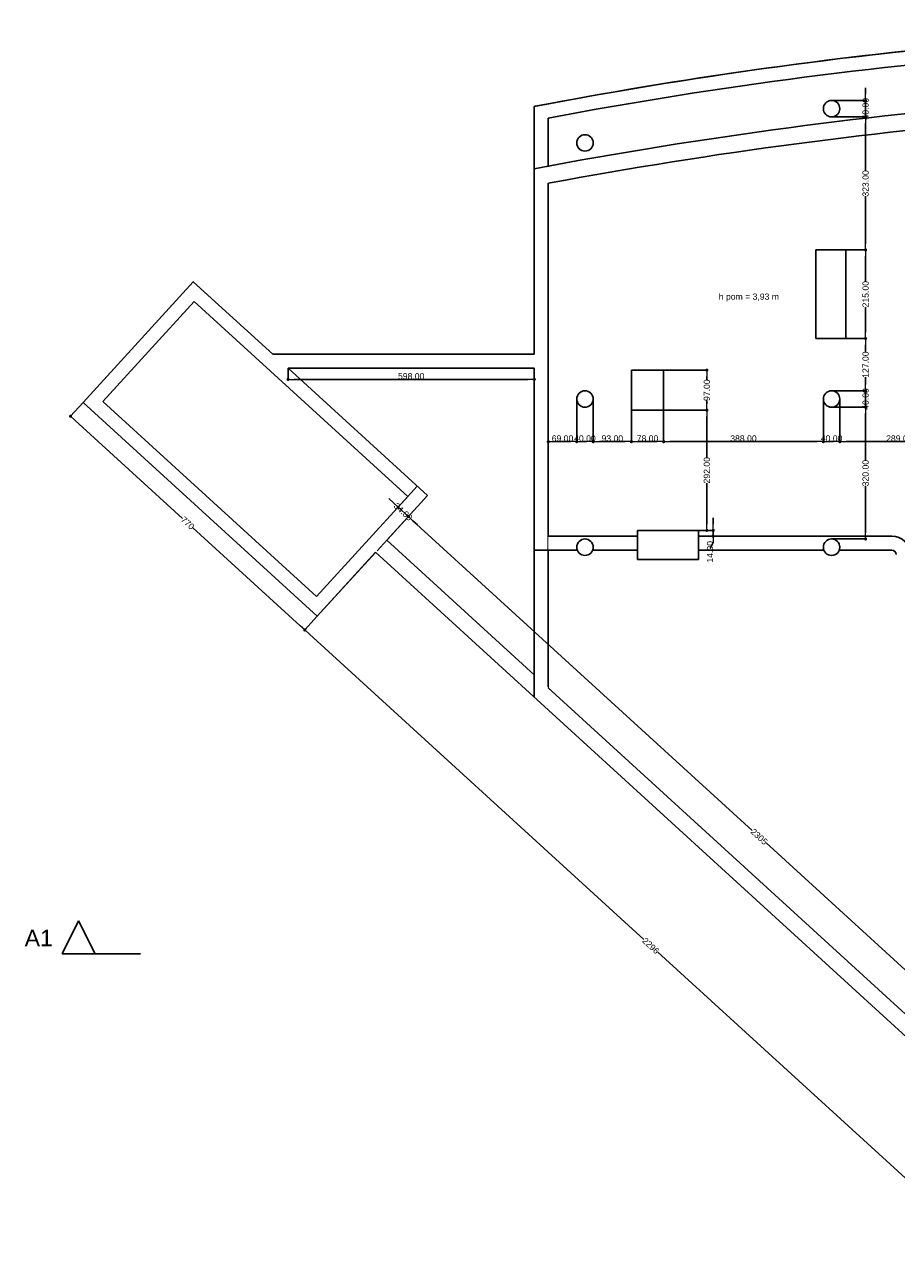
# Model space of a CAD drawing. Header units: millimetres. Extents: x -166872 to -65719, y 14266 to 44345.
# Tile 1 of 65: x -166872 to -145708, y 14266 to 44345. Entities that reach past the tile are written whole.
import ezdxf

# ---------------------------------------------------------------- set-up
doc = ezdxf.new("R2010")
doc.units = ezdxf.units.MM
doc.header["$MEASUREMENT"] = 0
doc.linetypes.add('Wipeout_Contour', pattern=[1000, 0, -1000])
for name, color, linetype in [('Płaszczyzna odcinająca', 7, 'Continuous'), ('Strop', 7, 'Continuous'), ('Słup', 7, 'Continuous'), ('Tekst', 7, 'Continuous'), ('Wymiary', 63, 'Continuous'), ('Ściana', 7, 'Continuous')]:
    doc.layers.add(name, color=color, linetype=linetype)
doc.styles.add('Arial', font='txt')
doc.styles.add('Times new roman', font='txt')
doc.dimstyles.new('GENERATED_STYLE__1', dxfattribs={"dimtxt": 150, "dimasz": 152, "dimexe": 0.18, "dimexo": 0, "dimgap": 0.09, "dimtad": 1, "dimtih": 1, "dimtoh": 1, "dimlfac": 0.1, "dimzin": 0, "dimdsep": 46, "dimtxsty": 'Arial', "dimblk": 'ARROWHEAD_11', "dimblk1": 'ARROWHEAD_11', "dimblk2": 'ARROWHEAD_11', "dimcen": 0.09, "dimclrd": 114, "dimclre": 114, "dimclrt": 114, "dimazin": 0, "dimtfac": 1, "dimtdec": 4, "dimtmove": 0, "dimatfit": 3, "dimfxl": 1, "dimtolj": 1, "dimtzin": 0, "dimarcsym": 0})
doc.dimstyles.new('GENERATED_STYLE__2', dxfattribs={"dimtxt": 150, "dimasz": 152, "dimexe": 0.18, "dimexo": 0, "dimgap": 0.09, "dimtad": 1, "dimlfac": 0.1, "dimzin": 0, "dimdsep": 46, "dimtxsty": 'Arial', "dimblk": 'ARROWHEAD_11', "dimblk1": 'ARROWHEAD_11', "dimblk2": 'ARROWHEAD_11', "dimcen": 0.09, "dimclrd": 114, "dimclre": 114, "dimclrt": 114, "dimazin": 0, "dimtfac": 1, "dimtdec": 4, "dimtmove": 0, "dimatfit": 3, "dimfxl": 1, "dimtolj": 1, "dimtzin": 0, "dimarcsym": 0})

# ---------------------------------------------------------------- blocks, each defined once
blk = doc.blocks.new('ARROWHEAD_11')
at = {"color": 0, "linetype": 'Continuous', "lineweight": 0}
blk.add_line((0, 0), (-1, 0), dxfattribs=at)
at = {"color": 0, "linetype": 'Continuous', "lineweight": 0, "const_width": 0.25, "flags": 128}
blk.add_lwpolyline([(-0.125, 0, 1), (0.125, 0, 1)], format="xyb", close=True, dxfattribs=at)
blk = doc.blocks.new('*D6207')
at = {"layer": 'Defpoints', "color": 0}
for p in [(-153468, 35256), (-153468, 34220), (-154158, 31925)]:
    blk.add_point(p, dxfattribs=at)
at = {"layer": 'Wymiary', "color": 114, "lineweight": -2}
for p, q in [((-153468, 35256), (-153468, 34220)), ((-154158, 31925), (-154158, 34220)), ((-154006, 34220), (-153620, 34220))]:
    blk.add_line(p, q, dxfattribs=at)
at = {"layer": 'Wymiary', "color": 114, "lineweight": -2, "xscale": 152, "yscale": 152, "zscale": 152, "rotation": 180}
blk.add_blockref('ARROWHEAD_11', (-154158, 34220), dxfattribs=at)
at = {"layer": 'Wymiary', "color": 114, "lineweight": -2, "xscale": 152, "yscale": 152, "zscale": 152}
blk.add_blockref('ARROWHEAD_11', (-153468, 34220), dxfattribs=at)
at = {"layer": 'Wymiary', "color": 114, "lineweight": 13, "insert": (-153813, 34297), "char_height": 150, "attachment_point": 5, "style": 'Arial'}
blk.add_mtext('\\A1;69.00', dxfattribs=at)
blk = doc.blocks.new('*D6208')
at = {"layer": 'Defpoints', "color": 0}
for p in [(-153468, 35256), (-153068, 35256), (-153068, 34220)]:
    blk.add_point(p, dxfattribs=at)
at = {"layer": 'Wymiary', "color": 114, "lineweight": -2}
for p, q in [((-153468, 35256), (-153468, 34220)), ((-153068, 35256), (-153068, 34220)), ((-153316, 34220), (-153220, 34220))]:
    blk.add_line(p, q, dxfattribs=at)
at = {"layer": 'Wymiary', "color": 114, "lineweight": -2, "xscale": 152, "yscale": 152, "zscale": 152, "rotation": 180}
blk.add_blockref('ARROWHEAD_11', (-153468, 34220), dxfattribs=at)
at = {"layer": 'Wymiary', "color": 114, "lineweight": -2, "xscale": 152, "yscale": 152, "zscale": 152}
blk.add_blockref('ARROWHEAD_11', (-153068, 34220), dxfattribs=at)
at = {"layer": 'Wymiary', "color": 114, "lineweight": 13, "insert": (-153268, 34297), "char_height": 150, "attachment_point": 5, "style": 'Arial'}
blk.add_mtext('\\A1;40.00', dxfattribs=at)
blk = doc.blocks.new('*D6209')
at = {"layer": 'Defpoints', "color": 0}
for p in [(-153068, 35256), (-152138, 34985), (-152138, 34220)]:
    blk.add_point(p, dxfattribs=at)
at = {"layer": 'Wymiary', "color": 114, "lineweight": -2}
for p, q in [((-153068, 35256), (-153068, 34220)), ((-152138, 34985), (-152138, 34220)), ((-152916, 34220), (-152290, 34220))]:
    blk.add_line(p, q, dxfattribs=at)
at = {"layer": 'Wymiary', "color": 114, "lineweight": -2, "xscale": 152, "yscale": 152, "zscale": 152, "rotation": 180}
blk.add_blockref('ARROWHEAD_11', (-153068, 34220), dxfattribs=at)
at = {"layer": 'Wymiary', "color": 114, "lineweight": -2, "xscale": 152, "yscale": 152, "zscale": 152}
blk.add_blockref('ARROWHEAD_11', (-152138, 34220), dxfattribs=at)
at = {"layer": 'Wymiary', "color": 114, "lineweight": 13, "insert": (-152603, 34297), "char_height": 150, "attachment_point": 5, "style": 'Arial'}
blk.add_mtext('\\A1;93.00', dxfattribs=at)
blk = doc.blocks.new('*D6210')
at = {"layer": 'Defpoints', "color": 0}
for p in [(-152138, 34985), (-151358, 34985), (-151358, 34220)]:
    blk.add_point(p, dxfattribs=at)
at = {"layer": 'Wymiary', "color": 114, "lineweight": -2}
for p, q in [((-152138, 34985), (-152138, 34220)), ((-151358, 34985), (-151358, 34220)), ((-151986, 34220), (-151510, 34220))]:
    blk.add_line(p, q, dxfattribs=at)
at = {"layer": 'Wymiary', "color": 114, "lineweight": -2, "xscale": 152, "yscale": 152, "zscale": 152, "rotation": 180}
blk.add_blockref('ARROWHEAD_11', (-152138, 34220), dxfattribs=at)
at = {"layer": 'Wymiary', "color": 114, "lineweight": -2, "xscale": 152, "yscale": 152, "zscale": 152}
blk.add_blockref('ARROWHEAD_11', (-151358, 34220), dxfattribs=at)
at = {"layer": 'Wymiary', "color": 114, "lineweight": 13, "insert": (-151748, 34297), "char_height": 150, "attachment_point": 5, "style": 'Arial'}
blk.add_mtext('\\A1;78.00', dxfattribs=at)
blk = doc.blocks.new('*D6211')
at = {"layer": 'Defpoints', "color": 0}
for p in [(-147478, 35256), (-151358, 34985), (-147478, 34220)]:
    blk.add_point(p, dxfattribs=at)
at = {"layer": 'Wymiary', "color": 114, "lineweight": -2}
for p, q in [((-147478, 35256), (-147478, 34220)), ((-151358, 34985), (-151358, 34220)), ((-151206, 34220), (-147630, 34220))]:
    blk.add_line(p, q, dxfattribs=at)
at = {"layer": 'Wymiary', "color": 114, "lineweight": -2, "xscale": 152, "yscale": 152, "zscale": 152, "rotation": 180}
blk.add_blockref('ARROWHEAD_11', (-151358, 34220), dxfattribs=at)
at = {"layer": 'Wymiary', "color": 114, "lineweight": -2, "xscale": 152, "yscale": 152, "zscale": 152}
blk.add_blockref('ARROWHEAD_11', (-147478, 34220), dxfattribs=at)
at = {"layer": 'Wymiary', "color": 114, "lineweight": 13, "insert": (-149418, 34297), "char_height": 150, "attachment_point": 5, "style": 'Arial'}
blk.add_mtext('\\A1;388.00', dxfattribs=at)
blk = doc.blocks.new('*D6212')
at = {"layer": 'Defpoints', "color": 0}
for p in [(-147478, 35256), (-147078, 35256), (-147078, 34220)]:
    blk.add_point(p, dxfattribs=at)
at = {"layer": 'Wymiary', "color": 114, "lineweight": -2}
for p, q in [((-147478, 35256), (-147478, 34220)), ((-147078, 35256), (-147078, 34220)), ((-147326, 34220), (-147230, 34220))]:
    blk.add_line(p, q, dxfattribs=at)
at = {"layer": 'Wymiary', "color": 114, "lineweight": -2, "xscale": 152, "yscale": 152, "zscale": 152, "rotation": 180}
blk.add_blockref('ARROWHEAD_11', (-147478, 34220), dxfattribs=at)
at = {"layer": 'Wymiary', "color": 114, "lineweight": -2, "xscale": 152, "yscale": 152, "zscale": 152}
blk.add_blockref('ARROWHEAD_11', (-147078, 34220), dxfattribs=at)
at = {"layer": 'Wymiary', "color": 114, "lineweight": 13, "insert": (-147278, 34297), "char_height": 150, "attachment_point": 5, "style": 'Arial'}
blk.add_mtext('\\A1;40.00', dxfattribs=at)
blk = doc.blocks.new('*D6213')
at = {"layer": 'Defpoints', "color": 0}
for p in [(-147078, 35256), (-144188, 34220), (-144188, 31609)]:
    blk.add_point(p, dxfattribs=at)
at = {"layer": 'Wymiary', "color": 114, "lineweight": -2}
for p, q in [((-147078, 35256), (-147078, 34220)), ((-146926, 34220), (-144340, 34220)), ((-144188, 31609), (-144188, 34220))]:
    blk.add_line(p, q, dxfattribs=at)
at = {"layer": 'Wymiary', "color": 114, "lineweight": -2, "xscale": 152, "yscale": 152, "zscale": 152, "rotation": 180}
blk.add_blockref('ARROWHEAD_11', (-147078, 34220), dxfattribs=at)
at = {"layer": 'Wymiary', "color": 114, "lineweight": -2, "xscale": 152, "yscale": 152, "zscale": 152}
blk.add_blockref('ARROWHEAD_11', (-144188, 34220), dxfattribs=at)
at = {"layer": 'Wymiary', "color": 114, "lineweight": 13, "insert": (-145633, 34297), "char_height": 150, "attachment_point": 5, "style": 'Arial'}
blk.add_mtext('\\A1;289.00', dxfattribs=at)
blk = doc.blocks.new('*D6214')
at = {"layer": 'Defpoints', "color": 0}
for p in [(-147278, 35056), (-146452, 35056), (-147278, 31856)]:
    blk.add_point(p, dxfattribs=at)
at = {"layer": 'Wymiary', "color": 114, "lineweight": -2}
for p, q in [((-147278, 35056), (-146452, 35056)), ((-146452, 34904), (-146452, 33767)), ((-146452, 32008), (-146452, 33145)), ((-147278, 31856), (-146452, 31856))]:
    blk.add_line(p, q, dxfattribs=at)
at = {"layer": 'Wymiary', "color": 114, "lineweight": -2, "xscale": 152, "yscale": 152, "zscale": 152}
for p, rotation in [((-146452, 35056), 90), ((-146452, 31856), 270)]:
    blk.add_blockref('ARROWHEAD_11', p, dxfattribs=dict(at, rotation=rotation))
at = {"layer": 'Wymiary', "color": 114, "lineweight": 13, "insert": (-146452, 33456), "char_height": 150, "attachment_point": 5, "rotation": 90, "style": 'Arial'}
blk.add_mtext('\\A1;320.00', dxfattribs=at)
blk = doc.blocks.new('*D6215')
at = {"layer": 'Defpoints', "color": 0}
for p in [(-147278, 35456), (-146452, 35456), (-147278, 35056)]:
    blk.add_point(p, dxfattribs=at)
at = {"layer": 'Wymiary', "color": 114, "lineweight": -2}
for p, q in [((-146452, 35608), (-146452, 35760)), ((-147278, 35456), (-146452, 35456)), ((-146452, 35056), (-146452, 35456)), ((-147278, 35056), (-146452, 35056)), ((-146452, 34904), (-146452, 34752))]:
    blk.add_line(p, q, dxfattribs=at)
at = {"layer": 'Wymiary', "color": 114, "lineweight": -2, "xscale": 152, "yscale": 152, "zscale": 152}
for p, rotation in [((-146452, 35456), 270), ((-146452, 35056), 90)]:
    blk.add_blockref('ARROWHEAD_11', p, dxfattribs=dict(at, rotation=rotation))
at = {"layer": 'Wymiary', "color": 114, "lineweight": 13, "insert": (-146452, 35256), "char_height": 150, "attachment_point": 5, "rotation": 90, "style": 'Arial'}
blk.add_mtext('\\A1;40.00', dxfattribs=at)
blk = doc.blocks.new('*D6216')
at = {"layer": 'Defpoints', "color": 0}
for p in [(-146928, 36726), (-146452, 36726), (-147278, 35456)]:
    blk.add_point(p, dxfattribs=at)
at = {"layer": 'Wymiary', "color": 114, "lineweight": -2}
for p, q in [((-146928, 36726), (-146452, 36726)), ((-146452, 36574), (-146452, 36395)), ((-146452, 35608), (-146452, 35787)), ((-147278, 35456), (-146452, 35456))]:
    blk.add_line(p, q, dxfattribs=at)
at = {"layer": 'Wymiary', "color": 114, "lineweight": -2, "xscale": 152, "yscale": 152, "zscale": 152}
for p, rotation in [((-146452, 36726), 90), ((-146452, 35456), 270)]:
    blk.add_blockref('ARROWHEAD_11', p, dxfattribs=dict(at, rotation=rotation))
at = {"layer": 'Wymiary', "color": 114, "lineweight": 13, "insert": (-146452, 36091), "char_height": 150, "attachment_point": 5, "rotation": 90, "style": 'Arial'}
blk.add_mtext('\\A1;127.00', dxfattribs=at)
blk = doc.blocks.new('*D6217')
at = {"layer": 'Defpoints', "color": 0}
for p in [(-146928, 38876), (-146452, 38876), (-146928, 36726)]:
    blk.add_point(p, dxfattribs=at)
at = {"layer": 'Wymiary', "color": 114, "lineweight": -2}
for p, q in [((-146928, 38876), (-146452, 38876)), ((-146452, 38724), (-146452, 38113)), ((-146452, 36878), (-146452, 37488)), ((-146928, 36726), (-146452, 36726))]:
    blk.add_line(p, q, dxfattribs=at)
at = {"layer": 'Wymiary', "color": 114, "lineweight": -2, "xscale": 152, "yscale": 152, "zscale": 152}
for p, rotation in [((-146452, 38876), 90), ((-146452, 36726), 270)]:
    blk.add_blockref('ARROWHEAD_11', p, dxfattribs=dict(at, rotation=rotation))
at = {"layer": 'Wymiary', "color": 114, "lineweight": 13, "insert": (-146452, 37801), "char_height": 150, "attachment_point": 5, "rotation": 90, "style": 'Arial'}
blk.add_mtext('\\A1;215.00', dxfattribs=at)
blk = doc.blocks.new('*D6218')
at = {"layer": 'Defpoints', "color": 0}
for p in [(-147278, 42106), (-146452, 42106), (-146928, 38876)]:
    blk.add_point(p, dxfattribs=at)
at = {"layer": 'Wymiary', "color": 114, "lineweight": -2}
for p, q in [((-147278, 42106), (-146452, 42106)), ((-146452, 41954), (-146452, 40802)), ((-146452, 39028), (-146452, 40180)), ((-146928, 38876), (-146452, 38876))]:
    blk.add_line(p, q, dxfattribs=at)
at = {"layer": 'Wymiary', "color": 114, "lineweight": -2, "xscale": 152, "yscale": 152, "zscale": 152}
for p, rotation in [((-146452, 42106), 90), ((-146452, 38876), 270)]:
    blk.add_blockref('ARROWHEAD_11', p, dxfattribs=dict(at, rotation=rotation))
at = {"layer": 'Wymiary', "color": 114, "lineweight": 13, "insert": (-146452, 40491), "char_height": 150, "attachment_point": 5, "rotation": 90, "style": 'Arial'}
blk.add_mtext('\\A1;323.00', dxfattribs=at)
blk = doc.blocks.new('*D6219')
at = {"layer": 'Defpoints', "color": 0}
for p in [(-147278, 42506), (-146452, 42506), (-147278, 42106)]:
    blk.add_point(p, dxfattribs=at)
at = {"layer": 'Wymiary', "color": 114, "lineweight": -2}
for p, q in [((-146452, 42658), (-146452, 42810)), ((-147278, 42506), (-146452, 42506)), ((-146452, 42106), (-146452, 42506)), ((-147278, 42106), (-146452, 42106)), ((-146452, 41954), (-146452, 41802))]:
    blk.add_line(p, q, dxfattribs=at)
at = {"layer": 'Wymiary', "color": 114, "lineweight": -2, "xscale": 152, "yscale": 152, "zscale": 152}
for p, rotation in [((-146452, 42506), 270), ((-146452, 42106), 90)]:
    blk.add_blockref('ARROWHEAD_11', p, dxfattribs=dict(at, rotation=rotation))
at = {"layer": 'Wymiary', "color": 114, "lineweight": 13, "insert": (-146452, 42306), "char_height": 150, "attachment_point": 5, "rotation": 90, "style": 'Arial'}
blk.add_mtext('\\A1;40.00', dxfattribs=at)
blk = doc.blocks.new('*D6220')
at = {"layer": 'Defpoints', "color": 0}
for p in [(-150508, 32065), (-150153, 32065), (-149988, 31925)]:
    blk.add_point(p, dxfattribs=at)
at = {"layer": 'Wymiary', "color": 114, "lineweight": -2}
for p, q in [((-150153, 32217), (-150153, 32369)), ((-150508, 32065), (-150153, 32065)), ((-150153, 31925), (-150153, 32065)), ((-149988, 31925), (-150153, 31925)), ((-150153, 31773), (-150230, 31621))]:
    blk.add_line(p, q, dxfattribs=at)
at = {"layer": 'Wymiary', "color": 114, "lineweight": -2, "xscale": 152, "yscale": 152, "zscale": 152}
for p, rotation in [((-150153, 32065), 270), ((-150153, 31925), 90)]:
    blk.add_blockref('ARROWHEAD_11', p, dxfattribs=dict(at, rotation=rotation))
at = {"layer": 'Wymiary', "color": 114, "lineweight": 13, "insert": (-150230, 31544), "char_height": 150, "attachment_point": 5, "rotation": 90, "style": 'Arial'}
blk.add_mtext('\\A1;14.00', dxfattribs=at)
blk = doc.blocks.new('*D6221')
at = {"layer": 'Defpoints', "color": 0}
for p in [(-151358, 34985), (-150307, 34985), (-150508, 32065)]:
    blk.add_point(p, dxfattribs=at)
at = {"layer": 'Wymiary', "color": 114, "lineweight": -2}
for p, q in [((-151358, 34985), (-150306, 34985)), ((-150307, 34833), (-150307, 33838)), ((-150307, 32217), (-150307, 33213)), ((-150508, 32065), (-150306, 32065))]:
    blk.add_line(p, q, dxfattribs=at)
at = {"layer": 'Wymiary', "color": 114, "lineweight": -2, "xscale": 152, "yscale": 152, "zscale": 152}
for p, rotation in [((-150307, 34985), 90), ((-150307, 32065), 270)]:
    blk.add_blockref('ARROWHEAD_11', p, dxfattribs=dict(at, rotation=rotation))
at = {"layer": 'Wymiary', "color": 114, "lineweight": 13, "insert": (-150307, 33525), "char_height": 150, "attachment_point": 5, "rotation": 90, "style": 'Arial'}
blk.add_mtext('\\A1;292.00', dxfattribs=at)
blk = doc.blocks.new('*D6222')
at = {"layer": 'Defpoints', "color": 0}
for p in [(-151358, 35955), (-150307, 35955), (-151358, 34985)]:
    blk.add_point(p, dxfattribs=at)
at = {"layer": 'Wymiary', "color": 114, "lineweight": -2}
for p, q in [((-151358, 35955), (-150306, 35955)), ((-150307, 35803), (-150307, 35723)), ((-150307, 35137), (-150307, 35217)), ((-151358, 34985), (-150306, 34985))]:
    blk.add_line(p, q, dxfattribs=at)
at = {"layer": 'Wymiary', "color": 114, "lineweight": -2, "xscale": 152, "yscale": 152, "zscale": 152}
for p, rotation in [((-150307, 35955), 90), ((-150307, 34985), 270)]:
    blk.add_blockref('ARROWHEAD_11', p, dxfattribs=dict(at, rotation=rotation))
at = {"layer": 'Wymiary', "color": 114, "lineweight": 13, "insert": (-150307, 35470), "char_height": 150, "attachment_point": 5, "rotation": 90, "style": 'Arial'}
blk.add_mtext('\\A1;97.00', dxfattribs=at)
blk = doc.blocks.new('*D6289')
at = {"layer": 'Defpoints', "color": 0}
for p in [(-160478, 36001), (-154498, 36001), (-154498, 35732)]:
    blk.add_point(p, dxfattribs=at)
at = {"layer": 'Wymiary', "color": 114, "lineweight": -2}
for p, q in [((-160478, 36001), (-160478, 35732)), ((-154498, 36001), (-154498, 35732)), ((-160326, 35732), (-154650, 35732))]:
    blk.add_line(p, q, dxfattribs=at)
at = {"layer": 'Wymiary', "color": 114, "lineweight": -2, "xscale": 152, "yscale": 152, "zscale": 152, "rotation": 180}
blk.add_blockref('ARROWHEAD_11', (-160478, 35732), dxfattribs=at)
at = {"layer": 'Wymiary', "color": 114, "lineweight": -2, "xscale": 152, "yscale": 152, "zscale": 152}
blk.add_blockref('ARROWHEAD_11', (-154498, 35732), dxfattribs=at)
at = {"layer": 'Wymiary', "color": 114, "lineweight": 13, "insert": (-157488, 35809), "char_height": 150, "attachment_point": 5, "style": 'Arial'}
blk.add_mtext('\\A1;598.00', dxfattribs=at)
blk = doc.blocks.new('*D6290')
at = {"layer": 'Defpoints', "color": 0}
for p in [(-157344, 33140), (-157557, 32402), (-158316, 31570)]:
    blk.add_point(p, dxfattribs=at)
at = {"layer": 'Wymiary', "color": 114, "lineweight": -2}
for p, q in [((-157344, 33140), (-157808, 32631)), ((-157921, 32734), (-158033, 32836)), ((-157808, 32631), (-157557, 32402)), ((-158316, 31570), (-157557, 32402)), ((-157445, 32299), (-157333, 32197))]:
    blk.add_line(p, q, dxfattribs=at)
at = {"layer": 'Wymiary', "color": 114, "lineweight": -2, "xscale": 152, "yscale": 152, "zscale": 152}
for p, rotation in [((-157808, 32631), 317.6132114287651), ((-157557, 32402), 137.6132114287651)]:
    blk.add_blockref('ARROWHEAD_11', p, dxfattribs=dict(at, rotation=rotation))
at = {"layer": 'Wymiary', "color": 114, "lineweight": 13, "insert": (-157683, 32516), "char_height": 150, "attachment_point": 5, "rotation": 317.6132, "style": 'Arial'}
blk.add_mtext('\\A1;34.00', dxfattribs=at)
blk = doc.blocks.new('*D6291')
at = {"layer": 'Defpoints', "color": 0}
for p in [(-158316, 31570), (-140517, 16850), (-141048, 16268)]:
    blk.add_point(p, dxfattribs=at)
at = {"layer": 'Wymiary', "color": 114, "lineweight": -2}
for p, q in [((-158316, 31570), (-157557, 32402)), ((-157445, 32299), (-149204, 24778)), ((-140630, 16952), (-148870, 24473)), ((-141048, 16268), (-140517, 16850))]:
    blk.add_line(p, q, dxfattribs=at)
at = {"layer": 'Wymiary', "color": 114, "lineweight": -2, "xscale": 152, "yscale": 152, "zscale": 152}
for p, rotation in [((-157557, 32402), 137.6132114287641), ((-140517, 16850), 317.6132114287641)]:
    blk.add_blockref('ARROWHEAD_11', p, dxfattribs=dict(at, rotation=rotation))
at = {"layer": 'Wymiary', "color": 114, "lineweight": 13, "insert": (-149037, 24626), "char_height": 150, "attachment_point": 5, "rotation": 317.6132, "style": 'Arial'}
blk.add_mtext('\\A1;2305', dxfattribs=at)
blk = doc.blocks.new('*D6292')
at = {"layer": 'Defpoints', "color": 0}
for p in [(-165456, 35169), (-159769, 29979), (-160072, 29646)]:
    blk.add_point(p, dxfattribs=at)
at = {"layer": 'Wymiary', "color": 114, "lineweight": -2}
for p, q in [((-165456, 35169), (-165760, 34836)), ((-165647, 34734), (-163038, 32352)), ((-160185, 29748), (-162794, 32130)), ((-159769, 29979), (-160073, 29646))]:
    blk.add_line(p, q, dxfattribs=at)
at = {"layer": 'Wymiary', "color": 114, "lineweight": -2, "xscale": 152, "yscale": 152, "zscale": 152}
for p, rotation in [((-165760, 34837), 137.6132114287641), ((-160072, 29646), 317.6132114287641)]:
    blk.add_blockref('ARROWHEAD_11', p, dxfattribs=dict(at, rotation=rotation))
at = {"layer": 'Wymiary', "color": 114, "lineweight": 13, "insert": (-162916, 32241), "char_height": 150, "attachment_point": 5, "rotation": 317.6132, "style": 'Arial'}
blk.add_mtext('\\A1;770', dxfattribs=at)
blk = doc.blocks.new('*D6293')
at = {"layer": 'Defpoints', "color": 0}
for p in [(-159769, 29979), (-141548, 16183), (-143263, 14304)]:
    blk.add_point(p, dxfattribs=at)
at = {"layer": 'Wymiary', "color": 114, "lineweight": -2}
for p, q in [((-159769, 29979), (-160073, 29646)), ((-159960, 29543), (-151834, 22127)), ((-143375, 14406), (-151501, 21823)), ((-141548, 16183), (-143263, 14304))]:
    blk.add_line(p, q, dxfattribs=at)
at = {"layer": 'Wymiary', "color": 114, "lineweight": -2, "yscale": 152, "zscale": 152}
for p, xscale, rotation in [((-160072, 29646), 152.0000000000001, 137.6132114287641), ((-143263, 14304), 152, 317.6132114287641)]:
    blk.add_blockref('ARROWHEAD_11', p, dxfattribs=dict(at, xscale=xscale, rotation=rotation))
at = {"layer": 'Wymiary', "color": 114, "lineweight": 13, "insert": (-151668, 21975), "char_height": 150, "attachment_point": 5, "rotation": 317.6132, "style": 'Arial'}
blk.add_mtext('\\A1;2296', dxfattribs=at)

msp = doc.modelspace()

# ---------------------------------------------------------------- linework, layer by layer
at = {"layer": 'Płaszczyzna odcinająca'}
msp.add_line((-164065.308, 21781.993), (-165165.308, 21781.993), dxfattribs=at)
at = {"layer": 'Strop', "flags": 128}
msp.add_lwpolyline([(-96528.019, 14639.32), (-140258.019, 14639.32), (-141547.974, 14639.32), (-141547.974, 16204.96), (-158346.468, 31536.991), (-159768.887, 29978.522), (-165456.021, 35169.185), (-162779.93, 38101.664), (-160850.538, 36340.703), (-154498.018, 36340.703), (-154498.018, 42361.953, -0.000026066), (-154486.563, 42364.139, -0.048415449), (-132966.516, 44343.261, -0.006018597), (-130274.231, 44297.262), (-126000.282, 44095.254, -0.000456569), (-125806.601, 44084.047, -0.017918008), (-118229.318, 43365.515, -0.007769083), (-114963.359, 42885.553), (-114963.364, 42885.522, -0.034912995), (-97147.904, 38702.246, -0.03139835)], format="xyb", dxfattribs=at)
at = {"layer": 'Słup'}
for p, q in [((-146928.018, 38875.843), (-147658.018, 38875.843)), ((-147658.018, 38875.843), (-147658.018, 36725.843)), ((-146928.018, 36725.843), (-146928.018, 38875.843)), ((-147658.018, 36725.843), (-146928.018, 36725.843)), ((-151358.018, 35955.084), (-152138.018, 35955.084)), ((-152138.018, 35955.084), (-152138.018, 34985.084)), ((-151358.018, 34985.084), (-151358.018, 35955.084)), ((-152138.018, 34985.084), (-151358.018, 34985.084))]:
    msp.add_line(p, q, dxfattribs=at)
for centre, start, end in [((-147278.018, 42305.843), 0, 180), ((-147278.018, 42305.843), 180, 0), ((-153268.018, 41475.357), 0, 180), ((-153268.018, 41475.357), 180, 0), ((-153268.018, 35255.843), 0, 180), ((-153268.018, 35255.843), 180, 0), ((-147278.018, 35255.843), 0, 180), ((-147278.018, 35255.843), 180, 0)]:
    msp.add_arc(centre, 200, start, end, dxfattribs=at)
at = {"layer": 'Ściana'}
for radius, end in [(114917.18, 100.70914087), (114507.18, 100.57482728)]:
    msp.add_arc((-133143.72, -72067.176), radius, 94.46370815, end, dxfattribs=at)

# ---------------------------------------------------------------- texts
at = {"layer": 'Płaszczyzna odcinająca', "insert": (-166874.566, 21964.851), "char_height": 400, "attachment_point": 7, "style": 'Arial'}
msp.add_mtext('\\A1;{\\fArial|b0|i0|c238|p38;A1}', dxfattribs=at)
at = {"layer": 'Tekst', "insert": (-149286.524, 37816.728), "char_height": 150, "attachment_point": 2, "style": 'Times new roman'}
msp.add_mtext('\\A1;{\\fArial|b0|i0|c0|p38;h pom = 3,93 m}', dxfattribs=at)

# ---------------------------------------------------------------- dimensions: what is measured, and where the dimension line sits
at = {"layer": 'Wymiary', "lineweight": 13}
for base, p1, p2, picture, middle in [((-146452.014, 42505.843), (-147278.018, 42105.843), (-147278.018, 42505.843), '*D6219', (-146452.014, 42305.843)), ((-146452.014, 42105.843), (-146928.018, 38875.843), (-147278.018, 42105.843), '*D6218', (-146452.014, 40490.843)), ((-146452.014, 38875.843), (-146928.018, 36725.843), (-146928.018, 38875.843), '*D6217', (-146452.014, 37800.843)), ((-146452.014, 36725.843), (-147278.018, 35455.843), (-146928.018, 36725.843), '*D6216', (-146452.014, 36090.843)), ((-150306.506, 35955.084), (-151358.018, 34985.084), (-151358.018, 35955.084), '*D6222', (-150306.506, 35470.084)), ((-146452.014, 35455.843), (-147278.018, 35055.843), (-147278.018, 35455.843), '*D6215', (-146452.014, 35255.843))]:
    dim = msp.add_linear_dim(base=base, p1=p1, p2=p2, angle=90, dimstyle='GENERATED_STYLE__2', dxfattribs=at)
    dim.commit()
    dim.dimension.update_dxf_attribs({"geometry": picture, "text_midpoint": middle, "dimtype": 128, "text_rotation": 90})
for base, p1, p2, picture, middle in [((-153068.018, 34220.206), (-153468.018, 35255.843), (-153068.018, 35255.843), '*D6208', (-153268.018, 34220.206)), ((-152138.018, 34220.206), (-153068.018, 35255.843), (-152138.018, 34985.084), '*D6209', (-152603.018, 34220.206)), ((-147478.018, 34220.206), (-151358.018, 34985.084), (-147478.018, 35255.843), '*D6211', (-149418.018, 34220.206)), ((-147078.018, 34220.206), (-147478.018, 35255.843), (-147078.018, 35255.843), '*D6212', (-147278.018, 34220.206)), ((-151358.018, 34220.206), (-152138.018, 34985.084), (-151358.018, 34985.084), '*D6210', (-151748.018, 34220.206))]:
    dim = msp.add_linear_dim(base=base, p1=p1, p2=p2, dimstyle='GENERATED_STYLE__1', dxfattribs=at)
    dim.commit()
    dim.dimension.update_dxf_attribs({"geometry": picture, "text_midpoint": middle, "dimtype": 128})

# ---------------------------------------------------------------- next in the draw order: wipeouts: each hides what was drawn before it
at = {"linetype": 'Wipeout_Contour', "lineweight": 0, "ltscale": 501082.166134}
msp.add_wipeout([(-165965.308, 21781.993), (-165165.308, 21781.993), (-165565.308, 22581.993)], dxfattribs=at).dxf.layer = 'Płaszczyzna odcinająca'
at = {"linetype": 'Wipeout_Contour', "lineweight": 0, "ltscale": 635052.578524}
msp.add_wipeout([(-154158.018, 31585.084), (-154158.018, 42080.341), (-154498.018, 42361.953), (-154498.018, 31585.084)], dxfattribs=at).dxf.layer = 'Ściana'
at = {"linetype": 'Wipeout_Contour', "lineweight": 0, "ltscale": 655700.645868}
msp.add_wipeout([(-162757.989, 37621.315), (-157572.915, 32888.884), (-157092.583, 32910.807), (-162779.93, 38101.664)], dxfattribs=at).dxf.layer = 'Ściana'
at = {"linetype": 'Wipeout_Contour', "lineweight": 0, "ltscale": 2263356.826377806}
msp.add_wipeout([(-145818.018, 31925.084), (-150508.018, 31925.084), (-150508.018, 31585.084), (-147463.944, 31585.084), (-147478.018, 31655.843), (-147462.794, 31732.38), (-147419.44, 31797.264), (-147354.555, 31840.619), (-147278.018, 31855.843), (-147201.482, 31840.619), (-147136.597, 31797.264), (-147093.242, 31732.38), (-147078.018, 31655.843), (-147092.093, 31585.084), (-145818.018, 31585.084)], dxfattribs=at).dxf.layer = 'Ściana'

# ---------------------------------------------------------------- next in the draw order: linework, layer by layer
at = {"layer": 'Płaszczyzna odcinająca'}
for p, q in [((-165565.308, 22581.993), (-165965.308, 21781.993)), ((-165165.308, 21781.993), (-165565.308, 22581.993)), ((-165965.308, 21781.993), (-165165.308, 21781.993))]:
    msp.add_line(p, q, dxfattribs=at)
at = {"layer": 'Ściana', "flags": 128}
for points in [[(-154498.018, 42361.953), (-154498.018, 36340.703)], [(-154158.018, 40912.28), (-154158.018, 42080.341)], [(-154158.018, 28244.222), (-154158.018, 40495.222)], [(-160850.538, 36340.703), (-162779.93, 38101.664)], [(-162757.989, 37621.315), (-157572.915, 32888.884)], [(-157092.583, 32910.807), (-160478.018, 36000.703)], [(-154498.018, 36000.703), (-154498.018, 28024.5)], [(-145818.018, 31925.084), (-150508.018, 31925.084)], [(-154498.018, 31585.084), (-154158.018, 31585.084)], [(-150508.018, 31585.084), (-147463.944, 31585.084)], [(-147092.093, 31585.084), (-145818.018, 31585.084)]]:
    msp.add_lwpolyline(points, dxfattribs=at)
at = {"layer": 'Ściana'}
msp.add_lwpolyline([(-154158.018, 40912.28), (-154498.018, 40848.51)], dxfattribs=at)
for centre, radius, start, end in [((-133531.018, -67507.619), 111852.304, 87.72543787, 100.80415552), ((-133531.018, -67507.619), 111512.304, 87.72650486, 100.6596811), ((-145818.018, 31475.084), 450, 0, 90), ((-145818.018, 31475.084), 110, 0, 90)]:
    msp.add_arc(centre, radius, start, end, dxfattribs=at)

# ---------------------------------------------------------------- next in the draw order: dimensions: what is measured, and where the dimension line sits
at = {"layer": 'Wymiary', "lineweight": 13}
dim = msp.add_linear_dim(base=(-150306.506, 34985.084), p1=(-150508.018, 32065.084), p2=(-151358.018, 34985.084), angle=90, dimstyle='GENERATED_STYLE__2', dxfattribs=at)
dim.commit()
dim.dimension.update_dxf_attribs({"geometry": '*D6221', "text_midpoint": (-150306.506, 33525.084), "dimtype": 128, "text_rotation": 90})

# ---------------------------------------------------------------- next in the draw order: wipeouts: each hides what was drawn before it
at = {"linetype": 'Wipeout_Contour', "lineweight": 0, "ltscale": 672069.052784}
msp.add_wipeout([(-162779.93, 38101.664), (-165456.021, 35169.185), (-164975.707, 35191.124), (-162757.989, 37621.315)], dxfattribs=at).dxf.layer = 'Ściana'
at = {"linetype": 'Wipeout_Contour', "lineweight": 0, "ltscale": 646722.703777}
msp.add_wipeout([(-154498.018, 36340.703), (-160850.538, 36340.703), (-160478.018, 36000.703), (-154498.018, 36000.703)], dxfattribs=at).dxf.layer = 'Ściana'
at = {"linetype": 'Wipeout_Contour', "lineweight": 0, "ltscale": 2347036.304907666}
msp.add_wipeout([(-151988.018, 31925.084), (-154158.018, 31925.084), (-154158.018, 31585.084), (-153453.944, 31585.084), (-153468.018, 31655.843), (-153452.794, 31732.38), (-153409.44, 31797.264), (-153344.555, 31840.619), (-153268.018, 31855.843), (-153191.482, 31840.619), (-153126.597, 31797.264), (-153083.242, 31732.38), (-153068.018, 31655.843), (-153082.093, 31585.084), (-151988.018, 31585.084)], dxfattribs=at).dxf.layer = 'Ściana'

# ---------------------------------------------------------------- next in the draw order: linework, layer by layer
at = {"layer": 'Słup'}
msp.add_line((-150508.018, 32065.084), (-151988.018, 32065.084), dxfattribs=at)
at = {"layer": 'Ściana', "flags": 128}
for points in [[(-162779.93, 38101.664), (-165456.021, 35169.185)], [(-164975.707, 35191.124), (-162757.989, 37621.315)], [(-154498.018, 36340.703), (-160850.538, 36340.703)], [(-160478.018, 36000.703), (-154498.018, 36000.703)], [(-151988.018, 31925.084), (-154158.018, 31925.084)], [(-154158.018, 31585.084), (-153453.944, 31585.084)], [(-153082.093, 31585.084), (-151988.018, 31585.084)]]:
    msp.add_lwpolyline(points, dxfattribs=at)

# ---------------------------------------------------------------- next in the draw order: dimensions: what is measured, and where the dimension line sits
at = {"layer": 'Wymiary', "lineweight": 13}
dim = msp.add_linear_dim(base=(-154498.018, 35732.144), p1=(-160478.018, 36000.703), p2=(-154498.018, 36000.703), dimstyle='GENERATED_STYLE__1', dxfattribs=at)
dim.commit()
dim.dimension.update_dxf_attribs({"geometry": '*D6289', "text_midpoint": (-157488.018, 35732.144), "dimtype": 128})

# ---------------------------------------------------------------- next in the draw order: wipeouts: each hides what was drawn before it
at = {"linetype": 'Wipeout_Contour', "lineweight": 0, "ltscale": 607166.035842}
msp.add_wipeout([(-158350.649, 31532.41), (-141547.974, 16183.2), (-141047.974, 16268.222), (-158080.996, 31827.854)], dxfattribs=at).dxf.layer = 'Ściana'

# ---------------------------------------------------------------- next in the draw order: linework, layer by layer
at = {"layer": 'Słup'}
for p, q in [((-151988.018, 32065.084), (-151988.018, 31355.084)), ((-150508.018, 31355.084), (-150508.018, 32065.084)), ((-151988.018, 31355.084), (-150508.018, 31355.084))]:
    msp.add_line(p, q, dxfattribs=at)
for centre, start, end in [((-153268.018, 31655.843), 0, 180), ((-153268.018, 31655.843), 180, 0), ((-147278.018, 31655.843), 0, 180), ((-147278.018, 31655.843), 180, 0)]:
    msp.add_arc(centre, 200, start, end, dxfattribs=at)
at = {"layer": 'Ściana', "flags": 128}
for points in [[(-154498.018, 28554.811), (-158080.996, 31827.854)], [(-158350.649, 31532.41), (-141547.974, 16183.2)], [(-141191.487, 16399.32), (-154158.018, 28244.222)]]:
    msp.add_lwpolyline(points, dxfattribs=at)
at = {"layer": 'Ściana'}
msp.add_lwpolyline([(-154498.018, 28554.811), (-154498.018, 28024.5)], dxfattribs=at)

# ---------------------------------------------------------------- next in the draw order: dimensions: what is measured, and where the dimension line sits
at = {"layer": 'Wymiary', "lineweight": 13}
for base, p1, p2, picture, middle in [((-153468.018, 34220.206), (-154158.018, 31925.084), (-153468.018, 35255.843), '*D6207', (-153813.018, 34220.206)), ((-144188.018, 34220.206), (-147078.018, 35255.843), (-144188.018, 31609.281), '*D6213', (-145633.018, 34220.206))]:
    dim = msp.add_linear_dim(base=base, p1=p1, p2=p2, dimstyle='GENERATED_STYLE__1', dxfattribs=at)
    dim.commit()
    dim.dimension.update_dxf_attribs({"geometry": picture, "text_midpoint": middle, "dimtype": 128})
for base, p1, p2, picture, middle in [((-146452.014, 35055.843), (-147278.018, 31855.843), (-147278.018, 35055.843), '*D6214', (-146452.014, 33455.843)), ((-150153.154, 32065.084), (-149988.018, 31925.084), (-150508.018, 32065.084), '*D6220', (-150229.83, 31544.408))]:
    dim = msp.add_linear_dim(base=base, p1=p1, p2=p2, angle=90, dimstyle='GENERATED_STYLE__2', dxfattribs=at)
    dim.commit()
    dim.dimension.update_dxf_attribs({"geometry": picture, "text_midpoint": middle, "dimtype": 128, "text_rotation": 90})

# ---------------------------------------------------------------- next in the draw order: wipeouts: each hides what was drawn before it
at = {"linetype": 'Wipeout_Contour', "lineweight": 0, "ltscale": 646696.455623}
msp.add_wipeout([(-157572.915, 32888.884), (-159790.81, 30458.854), (-159768.887, 29978.522), (-157092.583, 32910.807)], dxfattribs=at).dxf.layer = 'Ściana'

# ---------------------------------------------------------------- next in the draw order: linework, layer by layer
at = {"layer": 'Ściana', "flags": 128}
for points in [[(-157572.915, 32888.884), (-159790.81, 30458.854)], [(-158080.996, 31827.854), (-157092.583, 32910.807)], [(-159768.887, 29978.522), (-158350.649, 31532.41)]]:
    msp.add_lwpolyline(points, dxfattribs=at)

# ---------------------------------------------------------------- next in the draw order: dimensions: what is measured, and where the dimension line sits
at = {"layer": 'Wymiary', "lineweight": 13}
dim = msp.add_linear_dim(base=(-157557.129, 32401.828), p1=(-157343.71, 33140.012), p2=(-158316.132, 31570.228), angle=317.6132114, dimstyle='GENERATED_STYLE__2', dxfattribs=at)
dim.commit()
dim.dimension.update_dxf_attribs({"geometry": '*D6290', "text_midpoint": (-157682.693, 32516.43), "dimtype": 128, "text_rotation": 317.6132114})
dim = msp.add_linear_dim(base=(-140517.362, 16849.586), p1=(-158316.132, 31570.228), p2=(-141047.974, 16268.222), angle=317.6132114, text='2305', dimstyle='GENERATED_STYLE__2', dxfattribs=at)
dim.commit()
dim.dimension.update_dxf_attribs({"geometry": '*D6291', "text_midpoint": (-149037.246, 24625.707), "dimtype": 128, "text_rotation": 317.6132114})

# ---------------------------------------------------------------- next in the draw order: wipeouts: each hides what was drawn before it
at = {"linetype": 'Wipeout_Contour', "lineweight": 0, "ltscale": 663064.865712}
msp.add_wipeout([(-165456.021, 35169.185), (-159768.887, 29978.522), (-159790.81, 30458.854), (-164975.707, 35191.124)], dxfattribs=at).dxf.layer = 'Ściana'

# ---------------------------------------------------------------- next in the draw order: linework, layer by layer
at = {"layer": 'Ściana', "flags": 128}
for points in [[(-165456.021, 35169.185), (-159768.887, 29978.522)], [(-159790.81, 30458.854), (-164975.707, 35191.124)]]:
    msp.add_lwpolyline(points, dxfattribs=at)

# ---------------------------------------------------------------- next in the draw order: dimensions: what is measured, and where the dimension line sits
at = {"layer": 'Wymiary', "lineweight": 13}
for base, p1, p2, text, picture, middle in [((-160072.485, 29645.886), (-165456.021, 35169.185), (-159768.887, 29978.522), '770', '*D6292', (-162916.052, 32241.218)), ((-143263.156, 14303.966), (-159768.887, 29978.522), (-141547.974, 16183.2), '2296', '*D6293', (-151667.82, 21974.926))]:
    dim = msp.add_linear_dim(base=base, p1=p1, p2=p2, angle=317.6132114, text=text, dimstyle='GENERATED_STYLE__2', dxfattribs=at)
    dim.commit()
    dim.dimension.update_dxf_attribs({"geometry": picture, "text_midpoint": middle, "dimtype": 128, "text_rotation": 317.6132114})

doc.saveas('drawing.dxf')
